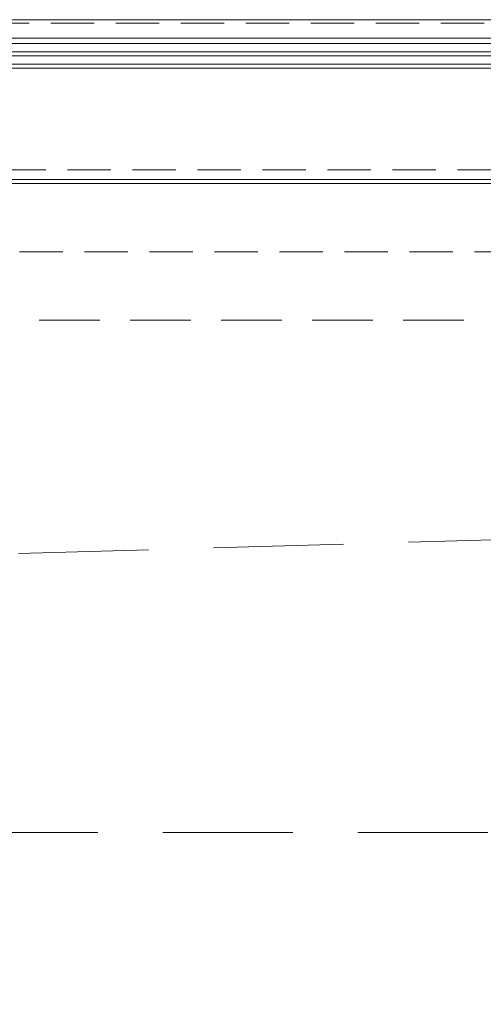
# Model space of a CAD drawing. Header units: millimetres. Extents: x 144573 to 336993, y 74252 to 247042.
# Tile 214 of 256: x 161159 to 161838, y 196854 to 198295. Entities that reach past the tile are written whole.
import ezdxf

# ---------------------------------------------------------------- set-up
doc = ezdxf.new("R2010")
doc.units = ezdxf.units.MM
doc.linetypes.add('ČÁRKOVANÁ', pattern=[19.05, 12.7, -6.35])
for name, color, linetype, lineweight in [('FASÁDA DETAILNÍ', 255, 'Continuous', 0), ('NOVA', 255, 'Continuous', 0), ('TENKA', 255, 'Continuous', 0)]:
    doc.layers.add(name, color=color, linetype=linetype, lineweight=lineweight)

msp = doc.modelspace()

# ---------------------------------------------------------------- linework, layer by layer
at = {"layer": 'FASÁDA DETAILNÍ'}
for p, q in [((160251.48, 198268.259), (163406.98, 198268.259)), ((163406.98, 198260.259), (160264.518, 198260.259)), ((160264.518, 198248.259), (163406.98, 198248.259)), ((163406.98, 198242.259), (160264.518, 198242.259)), ((160264.518, 198230.259), (163406.98, 198230.259)), ((163406.98, 198224.259), (160251.479, 198224.259)), ((163129.98, 198061.259), (160267.98, 198061.259))]:
    msp.add_line(p, q, dxfattribs=at)
for points in [[(173301.48, 174615.259), (146721.48, 174615.259), (146721.48, 198295.259), (173301.48, 198295.259)], [(173061.48, 174855.259), (146961.48, 174855.259), (146961.48, 198055.259), (173061.48, 198055.259)]]:
    msp.add_lwpolyline(points, close=True, dxfattribs=at)
at = {"layer": 'FASÁDA DETAILNÍ', "linetype": 'ČÁRKOVANÁ', "ltscale": 5}
for points in [[(173296.48, 174620.259), (146726.48, 174620.259), (146726.48, 198290.259), (173296.48, 198290.259)], [(173081.48, 174835.259), (146941.48, 174835.259), (146941.48, 198075.259), (173081.48, 198075.259)], [(172961.48, 174955.259), (147061.48, 174955.259), (147061.48, 197955.259), (172961.48, 197955.259)]]:
    msp.add_lwpolyline(points, close=True, dxfattribs=at)
at = {"layer": 'NOVA', "linetype": 'ČÁRKOVANÁ', "ltscale": 15}
msp.add_line((147161.48, 197105.259), (172861.48, 197855.259), dxfattribs=at)
msp.add_lwpolyline([(160511.48, 197105.259), (165811.48, 197105.259)], dxfattribs=at)
at = {"layer": 'TENKA', "linetype": 'ČÁRKOVANÁ', "ltscale": 7}
msp.add_lwpolyline([(147718.98, 197855.259), (172861.48, 197855.259), (172861.48, 175055.259), (147718.98, 175055.259)], close=True, dxfattribs=at)

doc.saveas('drawing.dxf')
